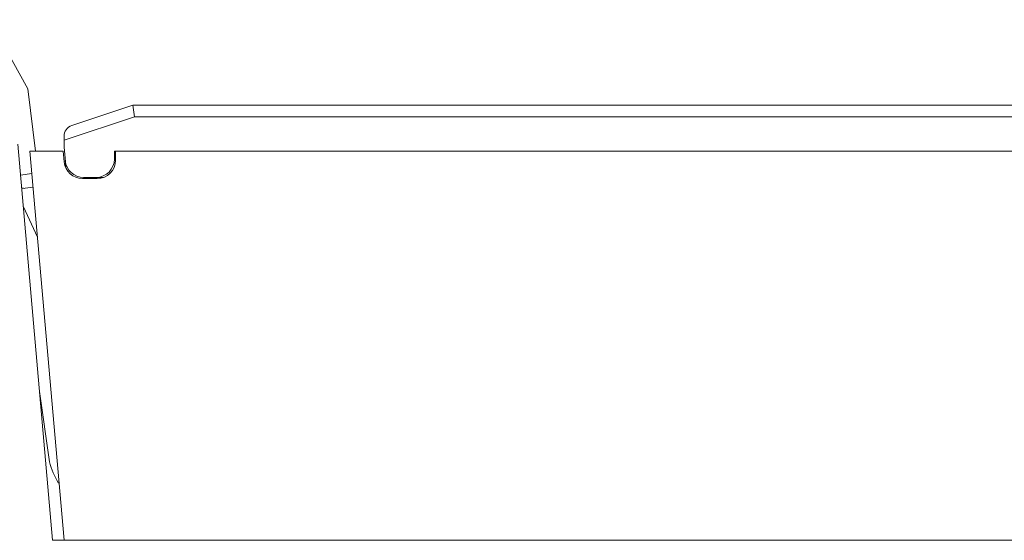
# Model space of a CAD drawing. Header units: inches. Extents: x 830 to 2908, y -1046 to 167.
# Tile 9 of 62: x 2630 to 2673, y -872 to -849. Entities that reach past the tile are written whole.
import ezdxf

# ---------------------------------------------------------------- set-up
doc = ezdxf.new("R2010")
doc.units = ezdxf.units.IN
doc.header["$LTSCALE"] = 23.1
doc.header["$MEASUREMENT"] = 0
doc.layers.get('0').update_dxf_attribs({"lineweight": 18})
doc.layers.add('1_27', color=7, linetype='Continuous', lineweight=18)
doc.layers.add('1_6', color=7, linetype='Continuous', lineweight=18)

msp = doc.modelspace()

# ---------------------------------------------------------------- linework, layer by layer
at = {"color": 7, "linetype": 'Continuous', "lineweight": 0}
for p, q in [((2630.095, -854.716), (2631.608, -872.014)), ((2631.608, -872.014), (2700.83, -872.014))]:
    msp.add_line(p, q, dxfattribs=at)
at = {"layer": '1_27', "color": 7, "linetype": 'Continuous', "lineweight": 0}
for p, q in [((2630.623, -855.014), (2632.11, -872.014)), ((2632.075, -855.014), (2630.623, -855.014)), ((2632.075, -855.014), (2632.117, -855.489)), ((2634.36, -855.014), (2634.36, -855.414)), ((2699.902, -855.014), (2634.36, -855.014)), ((2633.56, -856.214), (2632.913, -856.214))]:
    msp.add_line(p, q, dxfattribs=at)
for centre, start, end in [((2632.913, -855.414), 185.3635, 270), ((2633.56, -855.414), 270, 0)]:
    msp.add_arc(centre, 0.8, start, end, dxfattribs=at)
at = {"layer": '1_6', "color": 7, "linetype": 'Continuous', "lineweight": 0}
for p, q in [((2628.848, -849.277), (2630.528, -852.294)), ((2630.528, -852.294), (2630.862, -855.014)), ((2632.452, -853.9), (2635.11, -853.014)), ((2635.11, -853.014), (2635.191, -853.514)), ((2635.11, -853.014), (2700.138, -853.014)), ((2632.11, -854.541), (2635.191, -853.514)), ((2700.638, -853.514), (2635.191, -853.514)), ((2632.11, -854.374), (2632.11, -854.848)), ((2632.167, -855.484), (2632.11, -854.846)), ((2634.31, -855.364), (2634.31, -855.014)), ((2634.31, -855.014), (2699.914, -855.014)), ((2632.189, -855.745), (2632.167, -855.484)), ((2630.709, -856), (2630.213, -856.061)), ((2632.959, -856.164), (2633.829, -856.164)), ((2630.407, -856.641), (2630.762, -856.598)), ((2630.335, -857.457), (2630.951, -858.768)), ((2631.476, -868.587), (2631.04, -865.516))]:
    msp.add_line(p, q, dxfattribs=at)
for centre, radius, start, end in [((2632.61, -854.374), 0.5, 108.4349, 180), ((2632.959, -855.364), 0.8, 185.2724, 270), ((2633.51, -855.364), 0.8, 270, 0), ((2630.371, -856.344), 0.3, 248.6787, 277), ((2634.581, -867.813), 3.2, 194, 212.2185)]:
    msp.add_arc(centre, radius, start, end, dxfattribs=at)

doc.saveas('drawing.dxf')
